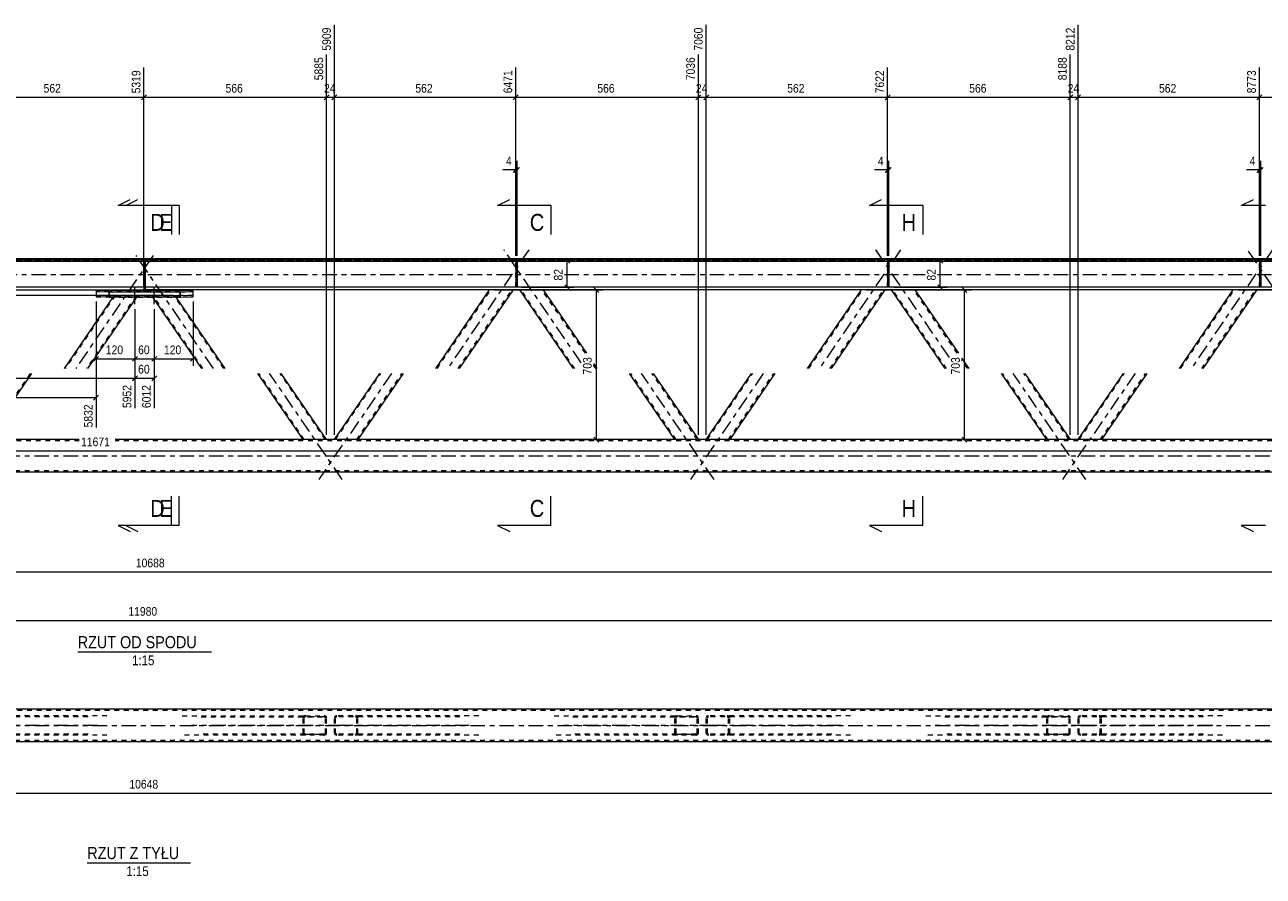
# Model space of a CAD drawing. Header units: millimetres. Extents: x 0 to 914, y 0 to 610.
# Tile 10 of 12: x 431 to 686, y 330 to 506. Entities that reach past the tile are written whole.
import ezdxf

# ---------------------------------------------------------------- set-up
doc = ezdxf.new("R2010")
doc.units = ezdxf.units.MM
for name, pattern in [('XKITLINE00', [0]), ('XKITLINE01', [4, 1, -1, 1, -1]), ('XKITLINE03', [6, 3, -1, 1, -1])]:
    doc.linetypes.add(name, pattern=pattern)
for name, color, linetype, lineweight in [('Element', 2, 'Continuous', 0), ('Inny typ obiektu', 7, 'Continuous', 0), ('Przekrój', 7, 'Continuous', 0), ('Wymiar', 4, 'Continuous', 0), ('Śruba', 3, 'Continuous', 0)]:
    doc.layers.add(name, color=color, linetype=linetype, lineweight=lineweight)
doc.styles.add('ARIAL', font='ARIAL.TTF')

msp = doc.modelspace()

# ---------------------------------------------------------------- linework, layer by layer
at = {"layer": 'Element', "linetype": 'XKITLINE00', "lineweight": 0}
for p, q in [((56.56, 457.87), (854.16, 457.87)), ((854.16, 457.87), (56.56, 457.87)), ((854.16, 457.75), (56.56, 457.75)), ((56.56, 457.48), (854.16, 457.48)), ((455.23, 457.34), (378.74, 457.34)), ((455.23, 457.48), (455.23, 451.18)), ((455.23, 457.48), (455.49, 457.48)), ((455.49, 457.48), (455.49, 451.18)), ((531.98, 457.34), (455.49, 457.34)), ((531.98, 457.48), (531.98, 452.01)), ((531.98, 457.48), (532.25, 457.48)), ((532.25, 457.48), (532.25, 452.01)), ((608.74, 457.34), (532.25, 457.34)), ((608.74, 457.48), (608.74, 452.01)), ((608.74, 457.48), (609, 457.48)), ((609, 457.48), (609, 452.01)), ((685.49, 457.34), (609, 457.34)), ((685.49, 457.48), (685.49, 452.01)), ((685.49, 457.48), (685.76, 457.48)), ((685.76, 457.48), (685.76, 452.01)), ((762.25, 457.34), (685.76, 457.34)), ((455.23, 452.01), (66.03, 452.01)), ((66.03, 451.47), (455.23, 451.47)), ((448.83, 449.99), (438.73, 435.24)), ((455.23, 451.37), (445.36, 451.37)), ((445.36, 451.37), (445.36, 450.08)), ((455.23, 451.37), (445.36, 451.37)), ((445.36, 451.14), (448.03, 451.06)), ((448.03, 449.99), (445.36, 450.08)), ((453.67, 449.99), (447.08, 440.36)), ((448.03, 451.06), (462.69, 451.06)), ((448.03, 451.06), (448.03, 449.99)), ((462.69, 449.99), (448.03, 449.99)), ((455.49, 451.18), (455.23, 451.18)), ((844.69, 452.01), (455.49, 452.01)), ((842.22, 451.47), (455.49, 451.47)), ((465.36, 451.37), (455.49, 451.37)), ((465.36, 451.37), (455.49, 451.37)), ((463.65, 440.36), (457.05, 449.99)), ((472, 435.24), (461.9, 449.99)), ((462.69, 451.06), (465.36, 451.14)), ((462.69, 451.06), (462.69, 449.99)), ((462.69, 449.99), (465.36, 450.08)), ((465.36, 450.08), (465.36, 451.37)), ((515.49, 435.24), (526.59, 451.47)), ((531.44, 451.47), (520.33, 435.24)), ((532.25, 452.01), (531.98, 452.01)), ((543.9, 435.24), (532.8, 451.47)), ((537.64, 451.47), (546.6, 438.39)), ((592.24, 435.24), (603.35, 451.47)), ((608.2, 451.47), (597.09, 435.24)), ((609, 452.01), (608.74, 452.01)), ((620.66, 435.24), (609.55, 451.47)), ((614.4, 451.47), (623.35, 438.39)), ((669, 435.24), (680.1, 451.47)), ((684.95, 451.47), (673.84, 435.24)), ((685.76, 452.01), (685.49, 452.01)), ((447, 440.24), (443.58, 435.24)), ((467.15, 435.24), (463.72, 440.25)), ((624.02, 437.41), (625.51, 435.24)), ((548.02, 436.31), (548.75, 435.24)), ((431.99, 434.24), (422.64, 420.58)), ((488.09, 420.58), (478.74, 434.24)), ((492.94, 420.58), (483.58, 434.24)), ((494.55, 420.58), (503.9, 434.24)), ((508.75, 434.24), (499.39, 420.58)), ((564.84, 420.58), (555.49, 434.24)), ((560.34, 434.24), (569.69, 420.58)), ((571.3, 420.58), (580.65, 434.24)), ((585.5, 434.24), (576.15, 420.58)), ((641.6, 420.58), (632.25, 434.24)), ((637.09, 434.24), (646.45, 420.58)), ((648.06, 420.58), (657.41, 434.24)), ((662.26, 434.24), (652.9, 420.58)), ((441.89, 420.58), (110.63, 420.58)), ((800.1, 420.58), (449.28, 420.58)), ((100.62, 413.91), (810.1, 413.91)), ((810.1, 364.89), (100.62, 364.89)), ((100.62, 358.22), (810.1, 358.22))]:
    msp.add_line(p, q, dxfattribs=at)
at = {"layer": 'Element', "linetype": 'XKITLINE01', "lineweight": 0}
for p, q in [((56.56, 457.87), (854.16, 457.87)), ((56.56, 457.75), (854.16, 457.75)), ((56.56, 457.61), (854.16, 457.61)), ((56.56, 457.61), (854.16, 457.61)), ((854.16, 457.48), (56.56, 457.48)), ((455.49, 457.61), (455.23, 457.61)), ((455.23, 457.61), (455.23, 451.18)), ((455.23, 457.61), (455.23, 457.48)), ((455.23, 457.61), (455.49, 457.61)), ((455.23, 457.48), (455.49, 457.48)), ((455.49, 457.34), (455.23, 457.34)), ((455.49, 457.34), (455.23, 457.34)), ((455.23, 457.34), (455.49, 457.34)), ((455.49, 457.34), (455.23, 457.34)), ((455.23, 457.34), (455.49, 457.34)), ((455.49, 457.61), (455.49, 451.18)), ((455.49, 457.61), (455.49, 457.48)), ((531.98, 452.01), (531.98, 457.61)), ((531.98, 457.61), (532.25, 457.61)), ((531.98, 457.61), (531.98, 453.01)), ((531.98, 457.61), (532.25, 457.61)), ((531.98, 457.48), (532.25, 457.48)), ((532.25, 457.34), (531.98, 457.34)), ((532.25, 457.34), (531.98, 457.34)), ((532.25, 457.34), (531.98, 457.34)), ((532.25, 456.34), (531.98, 456.34)), ((531.98, 456.34), (532.25, 456.34)), ((532.25, 457.61), (532.25, 452.01)), ((532.25, 453.01), (532.25, 457.61)), ((608.74, 452.01), (608.74, 457.61)), ((608.74, 457.61), (609, 457.61)), ((608.74, 457.61), (608.74, 453.01)), ((608.74, 457.61), (609, 457.61)), ((608.74, 457.48), (609, 457.48)), ((609, 457.34), (608.74, 457.34)), ((609, 457.34), (608.74, 457.34)), ((609, 457.34), (608.74, 457.34)), ((609, 456.34), (608.74, 456.34)), ((608.74, 456.34), (609, 456.34)), ((609, 457.61), (609, 452.01)), ((609, 453.01), (609, 457.61)), ((685.49, 452.01), (685.49, 457.61)), ((685.49, 457.61), (685.76, 457.61)), ((685.49, 457.61), (685.49, 453.01)), ((685.49, 457.61), (685.76, 457.61)), ((685.49, 457.48), (685.76, 457.48)), ((685.76, 457.34), (685.49, 457.34)), ((685.76, 457.34), (685.49, 457.34)), ((685.76, 457.34), (685.49, 457.34)), ((685.76, 456.34), (685.49, 456.34)), ((685.49, 456.34), (685.76, 456.34)), ((685.76, 457.61), (685.76, 452.01)), ((685.76, 453.01), (685.76, 457.61)), ((531.98, 453.01), (532.25, 453.01)), ((531.98, 453.01), (532.25, 453.01)), ((608.74, 453.01), (609, 453.01)), ((608.74, 453.01), (609, 453.01)), ((685.49, 453.01), (685.76, 453.01)), ((685.49, 453.01), (685.76, 453.01)), ((854.16, 452.01), (56.56, 452.01)), ((449.28, 450.31), (438.97, 435.24)), ((453.61, 450.26), (443.34, 435.24)), ((445.36, 451.37), (445.36, 450.08)), ((448.03, 451.06), (445.36, 451.14)), ((445.36, 451.14), (445.36, 450.31)), ((465.36, 450.31), (445.36, 450.31)), ((445.36, 450.31), (465.36, 450.31)), ((445.36, 450.08), (448.03, 449.99)), ((448.03, 449.99), (448.03, 451.06)), ((462.69, 451.06), (448.03, 451.06)), ((448.03, 449.99), (462.69, 449.99)), ((449.04, 450.31), (448.83, 449.99)), ((449.01, 450.26), (449.04, 450.25)), ((449.04, 450.25), (449.01, 450.26)), ((449.04, 450.31), (449.28, 450.31)), ((449.04, 450.25), (449.14, 450.25)), ((449.14, 450.25), (449.04, 450.25)), ((449.14, 450.25), (449.3, 450.24)), ((449.3, 450.24), (449.14, 450.25)), ((449.27, 450.25), (449.25, 450.26)), ((449.25, 450.26), (449.27, 450.25)), ((449.32, 450.25), (449.27, 450.25)), ((449.27, 450.25), (449.32, 450.25)), ((449.3, 450.24), (449.48, 450.24)), ((449.48, 450.24), (449.3, 450.24)), ((449.39, 450.25), (449.32, 450.25)), ((449.32, 450.25), (449.39, 450.25)), ((449.49, 450.25), (449.39, 450.25)), ((449.39, 450.25), (449.49, 450.25)), ((449.48, 450.24), (453.36, 450.24)), ((449.48, 450.24), (453.36, 450.24)), ((449.49, 450.25), (453.36, 450.25)), ((449.49, 450.25), (453.36, 450.25)), ((453.46, 450.25), (453.36, 450.25)), ((453.36, 450.25), (453.46, 450.25)), ((453.36, 450.24), (453.55, 450.24)), ((453.55, 450.24), (453.36, 450.24)), ((453.54, 450.25), (453.46, 450.25)), ((453.46, 450.25), (453.54, 450.25)), ((453.59, 450.25), (453.54, 450.25)), ((453.54, 450.25), (453.59, 450.25)), ((453.55, 450.24), (453.71, 450.25)), ((453.55, 450.24), (453.6, 450.25)), ((453.61, 450.26), (453.59, 450.25)), ((453.59, 450.25), (453.61, 450.26)), ((453.6, 450.25), (453.71, 450.25)), ((453.61, 450.26), (453.65, 450.31)), ((453.61, 450.26), (453.65, 450.31)), ((453.65, 450.31), (453.89, 450.31)), ((453.89, 450.31), (453.67, 449.99)), ((453.71, 450.25), (453.81, 450.25)), ((453.81, 450.25), (453.71, 450.25)), ((453.81, 450.25), (453.85, 450.26)), ((453.85, 450.26), (453.81, 450.25)), ((455.49, 452.01), (455.23, 452.01)), ((455.49, 452.01), (455.23, 452.01)), ((455.23, 452.01), (455.49, 452.01)), ((455.23, 452.01), (455.49, 452.01)), ((455.23, 452.01), (455.49, 452.01)), ((455.23, 451.47), (455.49, 451.47)), ((455.49, 451.37), (455.23, 451.37)), ((455.49, 451.37), (455.23, 451.37)), ((455.23, 451.27), (455.49, 451.27)), ((455.23, 451.27), (455.49, 451.27)), ((455.49, 451.18), (455.23, 451.18)), ((457.05, 449.99), (456.84, 450.31)), ((456.84, 450.31), (457.08, 450.31)), ((456.87, 450.26), (456.91, 450.25)), ((456.91, 450.25), (456.87, 450.26)), ((456.91, 450.25), (457.02, 450.25)), ((457.02, 450.25), (456.91, 450.25)), ((457.02, 450.25), (457.18, 450.24)), ((457.18, 450.24), (457.02, 450.25)), ((467.39, 435.24), (457.08, 450.31)), ((457.14, 450.25), (457.12, 450.26)), ((457.12, 450.26), (457.14, 450.25)), ((457.19, 450.25), (457.14, 450.25)), ((457.14, 450.25), (457.19, 450.25)), ((457.18, 450.24), (457.37, 450.24)), ((457.37, 450.24), (457.18, 450.24)), ((457.27, 450.25), (457.19, 450.25)), ((457.19, 450.25), (457.27, 450.25)), ((457.36, 450.25), (457.27, 450.25)), ((457.27, 450.25), (457.36, 450.25)), ((457.36, 450.25), (461.24, 450.25)), ((457.36, 450.25), (461.24, 450.25)), ((457.37, 450.24), (461.25, 450.24)), ((457.37, 450.24), (461.25, 450.24)), ((461.33, 450.25), (461.24, 450.25)), ((461.24, 450.25), (461.33, 450.25)), ((461.25, 450.24), (461.43, 450.24)), ((461.43, 450.24), (461.25, 450.24)), ((461.41, 450.25), (461.33, 450.25)), ((461.33, 450.25), (461.41, 450.25)), ((461.46, 450.25), (461.41, 450.25)), ((461.41, 450.25), (461.46, 450.25)), ((461.43, 450.24), (461.59, 450.25)), ((461.43, 450.24), (461.49, 450.25)), ((461.48, 450.26), (461.44, 450.31)), ((461.44, 450.31), (461.69, 450.31)), ((461.48, 450.26), (461.44, 450.31)), ((461.48, 450.26), (461.46, 450.25)), ((461.46, 450.25), (461.48, 450.26)), ((471.75, 435.24), (461.48, 450.26)), ((461.49, 450.25), (461.59, 450.25)), ((461.59, 450.25), (461.69, 450.25)), ((461.69, 450.25), (461.59, 450.25)), ((461.9, 449.99), (461.69, 450.31)), ((461.69, 450.31), (461.72, 450.26)), ((461.69, 450.25), (461.72, 450.26)), ((461.72, 450.26), (461.69, 450.25)), ((462.69, 451.06), (465.36, 451.14)), ((462.69, 449.99), (462.69, 451.06)), ((462.69, 449.99), (465.36, 450.08)), ((465.36, 450.08), (465.36, 451.37)), ((515.73, 435.24), (526.84, 451.47)), ((520.09, 435.24), (531.2, 451.47)), ((531.44, 451.47), (526.59, 451.47)), ((532.25, 452.01), (531.98, 452.01)), ((537.64, 451.47), (532.8, 451.47)), ((544.15, 435.24), (533.04, 451.47)), ((546.36, 438.39), (537.4, 451.47)), ((592.48, 435.24), (603.59, 451.47)), ((596.85, 435.24), (607.95, 451.47)), ((608.2, 451.47), (603.35, 451.47)), ((609, 452.01), (608.74, 452.01)), ((614.4, 451.47), (609.55, 451.47)), ((620.9, 435.24), (609.79, 451.47)), ((623.11, 438.39), (614.16, 451.47)), ((669.24, 435.24), (680.35, 451.47)), ((673.6, 435.24), (684.71, 451.47)), ((684.95, 451.47), (680.1, 451.47)), ((685.76, 452.01), (685.49, 452.01)), ((548.51, 435.24), (548.02, 435.96)), ((625.26, 435.24), (624.02, 437.06)), ((431.75, 434.24), (422.4, 420.58)), ((488.33, 420.58), (478.98, 434.24)), ((492.69, 420.58), (483.34, 434.24)), ((494.79, 420.58), (504.14, 434.24)), ((499.15, 420.58), (508.5, 434.24)), ((565.09, 420.58), (555.73, 434.24)), ((569.45, 420.58), (560.1, 434.24)), ((571.54, 420.58), (580.9, 434.24)), ((575.91, 420.58), (585.26, 434.24)), ((641.84, 420.58), (632.49, 434.24)), ((646.2, 420.58), (636.85, 434.24)), ((648.3, 420.58), (657.65, 434.24)), ((652.66, 420.58), (662.01, 434.24)), ((441.89, 420.31), (100.62, 420.31)), ((810.1, 420.31), (449.28, 420.31)), ((488.09, 420.58), (488.09, 420.58)), ((492.94, 420.58), (488.09, 420.58)), ((499.39, 420.58), (494.55, 420.58)), ((569.69, 420.58), (564.84, 420.58)), ((576.15, 420.58), (571.3, 420.58)), ((646.45, 420.58), (641.6, 420.58)), ((652.9, 420.58), (648.06, 420.58)), ((100.62, 414.18), (810.1, 414.18)), ((810.1, 364.62), (100.62, 364.62)), ((447.58, 363.55), (418.28, 363.55)), ((443.71, 363.35), (418.28, 363.35)), ((463.14, 363.55), (488.57, 363.55)), ((467.02, 363.35), (492.45, 363.35)), ((488.13, 363.31), (488.09, 363.15)), ((488.09, 359.95), (488.09, 363.15)), ((488.23, 363.44), (488.13, 363.31)), ((488.39, 363.52), (488.23, 363.44)), ((488.33, 363.15), (488.35, 363.23)), ((488.33, 359.95), (488.33, 363.15)), ((488.35, 363.23), (488.4, 363.3)), ((488.57, 363.55), (488.39, 363.52)), ((488.4, 363.3), (488.48, 363.34)), ((488.48, 363.34), (488.57, 363.35)), ((488.57, 363.55), (492.45, 363.55)), ((492.45, 363.35), (488.57, 363.35)), ((492.64, 363.52), (492.45, 363.55)), ((492.45, 363.35), (492.54, 363.34)), ((492.54, 363.34), (492.62, 363.3)), ((492.62, 363.3), (492.68, 363.23)), ((492.79, 363.44), (492.64, 363.52)), ((492.68, 363.23), (492.69, 363.15)), ((492.69, 359.95), (492.69, 363.15)), ((492.9, 363.31), (492.79, 363.44)), ((492.94, 363.15), (492.9, 363.31)), ((492.94, 359.95), (492.94, 363.15)), ((494.58, 363.31), (494.55, 363.15)), ((494.55, 359.95), (494.55, 363.15)), ((494.69, 363.44), (494.58, 363.31)), ((494.85, 363.52), (494.69, 363.44)), ((494.79, 363.15), (494.81, 363.23)), ((494.79, 359.95), (494.79, 363.15)), ((494.81, 363.23), (494.86, 363.3)), ((495.03, 363.55), (494.85, 363.52)), ((494.86, 363.3), (494.94, 363.34)), ((494.94, 363.34), (495.03, 363.35)), ((524.34, 363.55), (495.03, 363.55)), ((520.46, 363.35), (495.03, 363.35)), ((499.09, 363.52), (498.91, 363.55)), ((498.91, 363.35), (499, 363.34)), ((499, 363.34), (499.08, 363.3)), ((499.08, 363.3), (499.13, 363.23)), ((499.25, 363.44), (499.09, 363.52)), ((499.13, 363.23), (499.15, 363.15)), ((499.15, 359.95), (499.15, 363.15)), ((499.36, 363.31), (499.25, 363.44)), ((499.39, 363.15), (499.36, 363.31)), ((499.39, 359.95), (499.39, 363.15)), ((539.9, 363.55), (565.33, 363.55)), ((543.78, 363.35), (569.21, 363.35)), ((564.88, 363.31), (564.84, 363.15)), ((564.84, 359.95), (564.84, 363.15)), ((564.99, 363.44), (564.88, 363.31)), ((565.14, 363.52), (564.99, 363.44)), ((565.09, 363.15), (565.1, 363.23)), ((565.09, 359.95), (565.09, 363.15)), ((565.1, 363.23), (565.16, 363.3)), ((565.33, 363.55), (565.14, 363.52)), ((565.16, 363.3), (565.24, 363.34)), ((565.24, 363.34), (565.33, 363.35)), ((565.33, 363.55), (569.21, 363.55)), ((569.21, 363.35), (565.33, 363.35)), ((569.39, 363.52), (569.21, 363.55)), ((569.21, 363.35), (569.3, 363.34)), ((569.3, 363.34), (569.38, 363.3)), ((569.38, 363.3), (569.43, 363.23)), ((569.55, 363.44), (569.39, 363.52)), ((569.43, 363.23), (569.45, 363.15)), ((569.45, 359.95), (569.45, 363.15)), ((569.65, 363.31), (569.55, 363.44)), ((569.69, 363.15), (569.65, 363.31)), ((569.69, 359.95), (569.69, 363.15)), ((571.34, 363.31), (571.3, 363.15)), ((571.3, 359.95), (571.3, 363.15)), ((571.44, 363.44), (571.34, 363.31)), ((571.6, 363.52), (571.44, 363.44)), ((571.54, 363.15), (571.56, 363.23)), ((571.54, 359.95), (571.54, 363.15)), ((571.56, 363.23), (571.61, 363.3)), ((571.79, 363.55), (571.6, 363.52)), ((571.61, 363.3), (571.69, 363.34)), ((571.69, 363.34), (571.79, 363.35)), ((601.09, 363.55), (571.79, 363.55)), ((597.22, 363.35), (571.79, 363.35)), ((575.85, 363.52), (575.66, 363.55)), ((575.66, 363.35), (575.76, 363.34)), ((575.76, 363.34), (575.84, 363.3)), ((575.84, 363.3), (575.89, 363.23)), ((576.01, 363.44), (575.85, 363.52)), ((575.89, 363.23), (575.91, 363.15)), ((575.91, 359.95), (575.91, 363.15)), ((576.11, 363.31), (576.01, 363.44)), ((576.15, 363.15), (576.11, 363.31)), ((576.15, 359.95), (576.15, 363.15)), ((616.65, 363.55), (642.08, 363.55)), ((620.53, 363.35), (645.96, 363.35)), ((641.64, 363.31), (641.6, 363.15)), ((641.6, 359.95), (641.6, 363.15)), ((641.74, 363.44), (641.64, 363.31)), ((641.9, 363.52), (641.74, 363.44)), ((641.84, 363.15), (641.86, 363.23)), ((641.84, 359.95), (641.84, 363.15)), ((641.86, 363.23), (641.91, 363.3)), ((642.08, 363.55), (641.9, 363.52)), ((641.91, 363.3), (641.99, 363.34)), ((641.99, 363.34), (642.08, 363.35)), ((642.08, 363.55), (645.96, 363.55)), ((645.96, 363.35), (642.08, 363.35)), ((646.15, 363.52), (645.96, 363.55)), ((645.96, 363.35), (646.05, 363.34)), ((646.05, 363.34), (646.13, 363.3)), ((646.13, 363.3), (646.18, 363.23)), ((646.3, 363.44), (646.15, 363.52)), ((646.18, 363.23), (646.2, 363.15)), ((646.2, 359.95), (646.2, 363.15)), ((646.41, 363.31), (646.3, 363.44)), ((646.45, 363.15), (646.41, 363.31)), ((646.45, 359.95), (646.45, 363.15)), ((648.09, 363.31), (648.06, 363.15)), ((648.06, 359.95), (648.06, 363.15)), ((648.2, 363.44), (648.09, 363.31)), ((648.36, 363.52), (648.2, 363.44)), ((648.3, 363.15), (648.32, 363.23)), ((648.3, 359.95), (648.3, 363.15)), ((648.32, 363.23), (648.37, 363.3)), ((648.54, 363.55), (648.36, 363.52)), ((648.37, 363.3), (648.45, 363.34)), ((648.45, 363.34), (648.54, 363.35)), ((677.85, 363.55), (648.54, 363.55)), ((673.97, 363.35), (648.54, 363.35)), ((652.6, 363.52), (652.42, 363.55)), ((652.42, 363.35), (652.51, 363.34)), ((652.51, 363.34), (652.59, 363.3)), ((652.59, 363.3), (652.64, 363.23)), ((652.76, 363.44), (652.6, 363.52)), ((652.64, 363.23), (652.66, 363.15)), ((652.66, 359.95), (652.66, 363.15)), ((652.87, 363.31), (652.76, 363.44)), ((652.9, 363.15), (652.87, 363.31)), ((652.9, 359.95), (652.9, 363.15)), ((100.62, 358.49), (810.1, 358.49)), ((443.71, 359.75), (418.28, 359.75)), ((447.58, 359.55), (418.28, 359.55)), ((488.57, 359.55), (463.14, 359.55)), ((492.45, 359.75), (467.02, 359.75)), ((488.09, 359.95), (488.13, 359.8)), ((488.13, 359.8), (488.23, 359.67)), ((488.23, 359.67), (488.39, 359.58)), ((488.35, 359.88), (488.33, 359.95)), ((488.4, 359.81), (488.35, 359.88)), ((488.39, 359.58), (488.57, 359.55)), ((488.48, 359.77), (488.4, 359.81)), ((488.57, 359.75), (488.48, 359.77)), ((488.57, 359.75), (492.45, 359.75)), ((492.45, 359.55), (488.57, 359.55)), ((492.54, 359.77), (492.45, 359.75)), ((492.45, 359.55), (492.64, 359.58)), ((492.62, 359.81), (492.54, 359.77)), ((492.68, 359.88), (492.62, 359.81)), ((492.64, 359.58), (492.79, 359.67)), ((492.69, 359.95), (492.68, 359.88)), ((492.79, 359.67), (492.9, 359.8)), ((492.9, 359.8), (492.94, 359.95)), ((494.55, 359.95), (494.58, 359.8)), ((494.58, 359.8), (494.69, 359.67)), ((494.69, 359.67), (494.85, 359.58)), ((494.81, 359.88), (494.79, 359.95)), ((494.86, 359.81), (494.81, 359.88)), ((494.85, 359.58), (495.03, 359.55)), ((494.94, 359.77), (494.86, 359.81)), ((495.03, 359.75), (494.94, 359.77)), ((520.46, 359.75), (495.03, 359.75)), ((524.34, 359.55), (495.03, 359.55)), ((499, 359.77), (498.91, 359.75)), ((498.91, 359.55), (499.09, 359.58)), ((499.08, 359.81), (499, 359.77)), ((499.13, 359.88), (499.08, 359.81)), ((499.09, 359.58), (499.25, 359.67)), ((499.15, 359.95), (499.13, 359.88)), ((499.25, 359.67), (499.36, 359.8)), ((499.36, 359.8), (499.39, 359.95)), ((565.33, 359.55), (539.9, 359.55)), ((569.21, 359.75), (543.78, 359.75)), ((564.84, 359.95), (564.88, 359.8)), ((564.88, 359.8), (564.99, 359.67)), ((564.99, 359.67), (565.14, 359.58)), ((565.1, 359.88), (565.09, 359.95)), ((565.16, 359.81), (565.1, 359.88)), ((565.14, 359.58), (565.33, 359.55)), ((565.24, 359.77), (565.16, 359.81)), ((565.33, 359.75), (565.24, 359.77)), ((565.33, 359.75), (569.21, 359.75)), ((569.21, 359.55), (565.33, 359.55)), ((569.3, 359.77), (569.21, 359.75)), ((569.21, 359.55), (569.39, 359.58)), ((569.38, 359.81), (569.3, 359.77)), ((569.43, 359.88), (569.38, 359.81)), ((569.39, 359.58), (569.55, 359.67)), ((569.45, 359.95), (569.43, 359.88)), ((569.55, 359.67), (569.65, 359.8)), ((569.65, 359.8), (569.69, 359.95)), ((571.3, 359.95), (571.34, 359.8)), ((571.34, 359.8), (571.44, 359.67)), ((571.44, 359.67), (571.6, 359.58)), ((571.56, 359.88), (571.54, 359.95)), ((571.61, 359.81), (571.56, 359.88)), ((571.6, 359.58), (571.79, 359.55)), ((571.69, 359.77), (571.61, 359.81)), ((571.79, 359.75), (571.69, 359.77)), ((597.22, 359.75), (571.79, 359.75)), ((601.09, 359.55), (571.79, 359.55)), ((575.76, 359.77), (575.66, 359.75)), ((575.66, 359.55), (575.85, 359.58)), ((575.84, 359.81), (575.76, 359.77)), ((575.89, 359.88), (575.84, 359.81)), ((575.85, 359.58), (576.01, 359.67)), ((575.91, 359.95), (575.89, 359.88)), ((576.01, 359.67), (576.11, 359.8)), ((576.11, 359.8), (576.15, 359.95)), ((642.08, 359.55), (616.65, 359.55)), ((645.96, 359.75), (620.53, 359.75)), ((641.6, 359.95), (641.64, 359.8)), ((641.64, 359.8), (641.74, 359.67)), ((641.74, 359.67), (641.9, 359.58)), ((641.86, 359.88), (641.84, 359.95)), ((641.91, 359.81), (641.86, 359.88)), ((641.9, 359.58), (642.08, 359.55)), ((641.99, 359.77), (641.91, 359.81)), ((642.08, 359.75), (641.99, 359.77)), ((642.08, 359.75), (645.96, 359.75)), ((645.96, 359.55), (642.08, 359.55)), ((646.05, 359.77), (645.96, 359.75)), ((645.96, 359.55), (646.15, 359.58)), ((646.13, 359.81), (646.05, 359.77)), ((646.18, 359.88), (646.13, 359.81)), ((646.15, 359.58), (646.3, 359.67)), ((646.2, 359.95), (646.18, 359.88)), ((646.3, 359.67), (646.41, 359.8)), ((646.41, 359.8), (646.45, 359.95)), ((648.06, 359.95), (648.09, 359.8)), ((648.09, 359.8), (648.2, 359.67)), ((648.2, 359.67), (648.36, 359.58)), ((648.32, 359.88), (648.3, 359.95)), ((648.37, 359.81), (648.32, 359.88)), ((648.36, 359.58), (648.54, 359.55)), ((648.45, 359.77), (648.37, 359.81)), ((648.54, 359.75), (648.45, 359.77)), ((673.97, 359.75), (648.54, 359.75)), ((677.85, 359.55), (648.54, 359.55)), ((652.51, 359.77), (652.42, 359.75)), ((652.42, 359.55), (652.6, 359.58)), ((652.59, 359.81), (652.51, 359.77)), ((652.64, 359.88), (652.59, 359.81)), ((652.6, 359.58), (652.76, 359.67)), ((652.66, 359.95), (652.64, 359.88)), ((652.76, 359.67), (652.87, 359.8)), ((652.87, 359.8), (652.9, 359.95))]:
    msp.add_line(p, q, dxfattribs=at)
at = {"layer": 'Element', "linetype": 'XKITLINE03', "lineweight": 0}
for p, q in [((457.11, 458.56), (441.16, 435.24)), ((469.57, 435.24), (453.62, 458.56)), ((534.66, 459.72), (517.91, 435.24)), ((545.5, 436.45), (529.57, 459.72)), ((611.42, 459.72), (594.66, 435.24)), ((621.5, 437.55), (606.33, 459.72)), ((688.17, 459.72), (671.42, 435.24)), ((698.5, 437.19), (683.08, 459.72)), ((366.02, 454.67), (539.5, 454.67)), ((542.02, 454.67), (616.5, 454.67)), ((619.02, 454.67), (693.5, 454.67)), ((496.16, 412.32), (481.16, 434.24)), ((506.32, 434.24), (491.32, 412.32)), ((572.91, 412.32), (557.91, 434.24)), ((583.08, 434.24), (568.08, 412.32)), ((649.67, 412.32), (634.67, 434.24)), ((659.83, 434.24), (644.83, 412.32)), ((90.62, 417.24), (820.1, 417.24)), ((90.62, 361.55), (820.1, 361.55)), ((445.65, 361.55), (414.57, 361.55)), ((496.16, 361.55), (465.08, 361.55)), ((522.4, 361.55), (491.32, 361.55)), ((572.91, 361.55), (541.84, 361.55)), ((599.15, 361.55), (568.08, 361.55)), ((649.67, 361.55), (618.59, 361.55)), ((675.91, 361.55), (644.83, 361.55))]:
    msp.add_line(p, q, dxfattribs=at)
at = {"layer": 'Inny typ obiektu', "linetype": 'XKITLINE00', "lineweight": 0}
for p, q in [((441.56, 376.74), (469.16, 376.74)), ((443.54, 333.2), (464.84, 333.2))]:
    msp.add_line(p, q, dxfattribs=at)
at = {"layer": 'Przekrój', "linetype": 'XKITLINE00', "lineweight": 0}
for p, q in [((449.89, 468.92), (452.39, 470.17)), ((454.89, 468.92), (449.89, 468.92)), ((451.49, 468.92), (453.99, 470.17)), ((456.49, 468.92), (451.49, 468.92)), ((460.89, 468.92), (454.89, 468.92)), ((462.49, 468.92), (456.49, 468.92)), ((460.89, 468.92), (460.89, 462.92)), ((462.49, 468.92), (462.49, 462.92)), ((528.25, 468.92), (530.75, 470.17)), ((533.25, 468.92), (528.25, 468.92)), ((539.25, 468.92), (533.25, 468.92)), ((539.25, 468.92), (539.25, 462.92)), ((605, 468.92), (607.5, 470.17)), ((610, 468.92), (605, 468.92)), ((616, 468.92), (610, 468.92)), ((616, 468.92), (616, 462.92)), ((681.76, 468.92), (684.26, 470.17)), ((686.76, 468.92), (681.76, 468.92)), ((460.89, 402.86), (460.89, 408.86)), ((462.49, 402.86), (462.49, 408.86)), ((539.25, 402.86), (539.25, 408.86)), ((616, 402.86), (616, 408.86)), ((449.89, 402.86), (452.39, 401.61)), ((454.89, 402.86), (449.89, 402.86)), ((451.49, 402.86), (453.99, 401.61)), ((456.49, 402.86), (451.49, 402.86)), ((460.89, 402.86), (454.89, 402.86)), ((462.49, 402.86), (456.49, 402.86)), ((528.25, 402.86), (530.75, 401.61)), ((533.25, 402.86), (528.25, 402.86)), ((539.25, 402.86), (533.25, 402.86)), ((605, 402.86), (607.5, 401.61)), ((610, 402.86), (605, 402.86)), ((616, 402.86), (610, 402.86)), ((681.76, 402.86), (684.26, 401.61)), ((686.76, 402.86), (681.76, 402.86))]:
    msp.add_line(p, q, dxfattribs=at)
at = {"layer": 'Wymiar', "linetype": 'XKITLINE00', "lineweight": 0}
for p, q in [((494.55, 421.58), (494.55, 506.22)), ((494.55, 494.36), (494.55, 506.22)), ((571.3, 421.58), (571.3, 506.22)), ((571.3, 494.36), (571.3, 506.22)), ((648.06, 421.58), (648.06, 506.22)), ((648.06, 494.36), (648.06, 506.22)), ((492.94, 494.36), (492.94, 500.1)), ((492.94, 421.58), (492.94, 500.1)), ((569.69, 494.36), (569.69, 500.1)), ((569.69, 421.58), (569.69, 500.1)), ((646.45, 494.36), (646.45, 500.1)), ((646.45, 421.58), (646.45, 500.1)), ((455.23, 452.18), (455.23, 497.4)), ((455.23, 452.18), (455.23, 497.4)), ((531.98, 458.48), (531.98, 497.4)), ((531.98, 458.48), (531.98, 497.4)), ((608.74, 458.48), (608.74, 497.4)), ((608.74, 458.48), (608.74, 497.4)), ((685.49, 458.48), (685.49, 497.4)), ((685.49, 458.48), (685.49, 497.4)), ((417.79, 491.24), (455.23, 491.24)), ((455.74, 491.75), (454.72, 490.73)), ((455.74, 491.75), (454.72, 490.73)), ((455.23, 491.24), (492.94, 491.24)), ((493.45, 491.75), (492.43, 490.73)), ((493.45, 491.75), (492.43, 490.73)), ((492.94, 421.58), (492.94, 491.84)), ((492.94, 491.24), (494.55, 491.24)), ((495.06, 491.75), (494.04, 490.73)), ((495.06, 491.75), (494.04, 490.73)), ((494.55, 421.58), (494.55, 491.84)), ((494.55, 491.24), (531.98, 491.24)), ((532.49, 491.75), (531.47, 490.73)), ((532.49, 491.75), (531.47, 490.73)), ((531.98, 491.24), (569.69, 491.24)), ((570.2, 491.75), (569.18, 490.73)), ((570.2, 491.75), (569.18, 490.73)), ((569.69, 421.58), (569.69, 491.84)), ((569.69, 491.24), (571.3, 491.24)), ((571.81, 491.75), (570.79, 490.73)), ((571.81, 491.75), (570.79, 490.73)), ((571.3, 421.58), (571.3, 491.84)), ((571.3, 491.24), (608.74, 491.24)), ((609.25, 491.75), (608.23, 490.73)), ((609.25, 491.75), (608.23, 490.73)), ((608.74, 491.24), (646.45, 491.24)), ((646.95, 491.75), (645.94, 490.73)), ((646.95, 491.75), (645.94, 490.73)), ((646.45, 421.58), (646.45, 491.84)), ((646.45, 491.24), (648.06, 491.24)), ((648.57, 491.75), (647.55, 490.73)), ((648.57, 491.75), (647.55, 490.73)), ((648.06, 421.58), (648.06, 491.84)), ((648.06, 491.24), (685.49, 491.24)), ((686, 491.75), (684.98, 490.73)), ((686, 491.75), (684.98, 490.73)), ((685.49, 491.24), (723.2, 491.24)), ((531.98, 458.48), (531.98, 478.1)), ((532.25, 458.48), (532.25, 478.1)), ((608.74, 458.48), (608.74, 478.1)), ((609, 458.48), (609, 478.1)), ((685.49, 458.48), (685.49, 478.1)), ((685.76, 458.48), (685.76, 478.1)), ((531.98, 476.24), (529.3, 476.24)), ((531.98, 476.24), (529.3, 476.24)), ((532.49, 476.75), (531.47, 475.73)), ((532.76, 476.75), (531.74, 475.73)), ((531.98, 476.24), (532.25, 476.24)), ((608.74, 476.24), (606.05, 476.24)), ((608.74, 476.24), (606.05, 476.24)), ((609.25, 476.75), (608.23, 475.73)), ((609.51, 476.75), (608.5, 475.73)), ((608.74, 476.24), (609, 476.24)), ((685.49, 476.24), (682.81, 476.24)), ((685.49, 476.24), (682.81, 476.24)), ((686, 476.75), (684.98, 475.73)), ((686.27, 476.75), (685.25, 475.73)), ((685.49, 476.24), (685.76, 476.24)), ((542.11, 457.99), (543.13, 456.97)), ((619.11, 457.99), (620.13, 456.97)), ((532.98, 457.48), (544.06, 457.48)), ((542.62, 452.01), (542.62, 457.48)), ((609.74, 457.48), (621.06, 457.48)), ((619.62, 452.01), (619.62, 457.48)), ((542.11, 452.51), (543.13, 451.5)), ((619.11, 452.51), (620.13, 451.5)), ((460.69, 450.31), (49.76, 450.31)), ((527.59, 451.47), (550.06, 451.47)), ((533.25, 452.01), (544.06, 452.01)), ((548.11, 451.98), (549.13, 450.96)), ((548.62, 420.58), (548.62, 451.47)), ((604.35, 451.47), (626.06, 451.47)), ((610, 452.01), (621.06, 452.01)), ((624.11, 451.98), (625.13, 450.96)), ((624.62, 420.58), (624.62, 451.47)), ((681.1, 451.47), (703.06, 451.47)), ((445.36, 449.08), (445.36, 435.8)), ((445.36, 449.08), (445.36, 423.08)), ((453.36, 447.53), (453.36, 427.08)), ((453.36, 447.53), (453.36, 435.8)), ((453.36, 447.53), (453.36, 427.08)), ((453.36, 447.53), (453.36, 435.8)), ((457.36, 447.53), (457.36, 435.8)), ((457.36, 447.53), (457.36, 427.08)), ((457.36, 447.53), (457.36, 435.8)), ((465.36, 449.08), (465.36, 435.8)), ((445.87, 437.75), (444.85, 436.73)), ((445.36, 437.24), (453.36, 437.24)), ((453.87, 437.75), (452.85, 436.73)), ((453.87, 437.75), (452.85, 436.73)), ((453.36, 437.24), (457.36, 437.24)), ((457.87, 437.75), (456.85, 436.73)), ((457.87, 437.75), (456.85, 436.73)), ((457.36, 437.24), (465.36, 437.24)), ((465.87, 437.75), (464.85, 436.73)), ((56.56, 433.24), (453.36, 433.24)), ((453.87, 433.75), (452.85, 432.73)), ((453.87, 433.75), (452.9, 432.78)), ((453.36, 433.24), (457.36, 433.24)), ((457.87, 433.75), (456.85, 432.73)), ((445.87, 429.75), (444.85, 428.73)), ((56.56, 429.24), (445.36, 429.24)), ((441.89, 420.58), (49.76, 420.58)), ((538.64, 420.58), (550.06, 420.58)), ((548.11, 421.08), (549.13, 420.07)), ((615.4, 420.58), (626.06, 420.58)), ((624.11, 421.08), (625.13, 420.07)), ((84.02, 418.24), (824.5, 418.24)), ((100.62, 393.24), (813.17, 393.24)), ((56.03, 383.24), (854.69, 383.24)), ((100.62, 347.55), (810.5, 347.55))]:
    msp.add_line(p, q, dxfattribs=at)
at = {"layer": 'Śruba', "linetype": 'XKITLINE00', "lineweight": 0}
for p, q in [((453.36, 448.53), (453.36, 451.87)), ((453.36, 448.53), (453.36, 451.87)), ((457.36, 448.53), (457.36, 451.87)), ((457.36, 448.53), (457.36, 451.87))]:
    msp.add_line(p, q, dxfattribs=at)

# ---------------------------------------------------------------- texts
at = {"layer": 'Inny typ obiektu', "style": 'ARIAL', "width": 0.85}
for s, height, p in [('RZUT OD SPODU', 2.5, (441.56, 377.49)), ('1:15', 2, (452.77, 373.99)), ('RZUT Z TYŁU', 2.5, (443.54, 333.95)), ('1:15', 2, (451.59, 330.45))]:
    msp.add_text(s, height=height, dxfattribs=at).set_placement(p)
at = {"layer": 'Przekrój', "style": 'ARIAL', "width": 0.85}
for s, p in [('D', (456.52, 463.67)), ('E', (458.38, 463.67)), ('C', (534.88, 463.67)), ('H', (611.63, 463.67)), ('D', (456.52, 404.61)), ('E', (458.38, 404.61)), ('C', (534.88, 404.61)), ('H', (611.63, 404.61))]:
    msp.add_text(s, height=3.5, dxfattribs=at).set_placement(p)
at = {"layer": 'Wymiar', "style": 'ARIAL', "width": 0.85}
for s, p in [('5909', (493.83, 500.88)), ('7060', (570.58, 500.88)), ('8212', (647.34, 500.88)), ('5885', (492.22, 494.76)), ('7036', (568.97, 494.76)), ('8188', (645.73, 494.76)), ('5319', (454.51, 492.06)), ('6471', (531.26, 492.06)), ('7622', (608.02, 492.06)), ('8773', (684.77, 492.06)), ('82', (541.66, 453.41)), ('82', (618.66, 453.41)), ('703', (547.66, 434.02)), ('703', (623.66, 434.02)), ('5952', (452.64, 427.08)), ('6012', (456.64, 427.08)), ('5832', (444.64, 423.08))]:
    msp.add_text(s, height=1.8, rotation=90.0002, dxfattribs=at).set_placement(p)
for s, p in [('562', (434.51, 492.2)), ('566', (472.08, 492.2)), ('24', (492.41, 492.2)), ('562', (511.26, 492.2)), ('566', (548.83, 492.2)), ('24', (569.16, 492.2)), ('562', (588.02, 492.2)), ('566', (625.59, 492.2)), ('24', (645.92, 492.2)), ('562', (664.77, 492.2)), ('4', (529.97, 477.2)), ('4', (606.73, 477.2)), ('4', (683.48, 477.2)), ('120', (447.36, 438.2)), ('60', (454.03, 438.2)), ('120', (459.36, 438.2)), ('60', (454.03, 434.2)), ('11671', (442.25, 419.2)), ('10688', (453.56, 394.2)), ('11980', (452.02, 384.2)), ('10648', (452.22, 348.51))]:
    msp.add_text(s, height=1.8, dxfattribs=at).set_placement(p)

doc.saveas('drawing.dxf')
